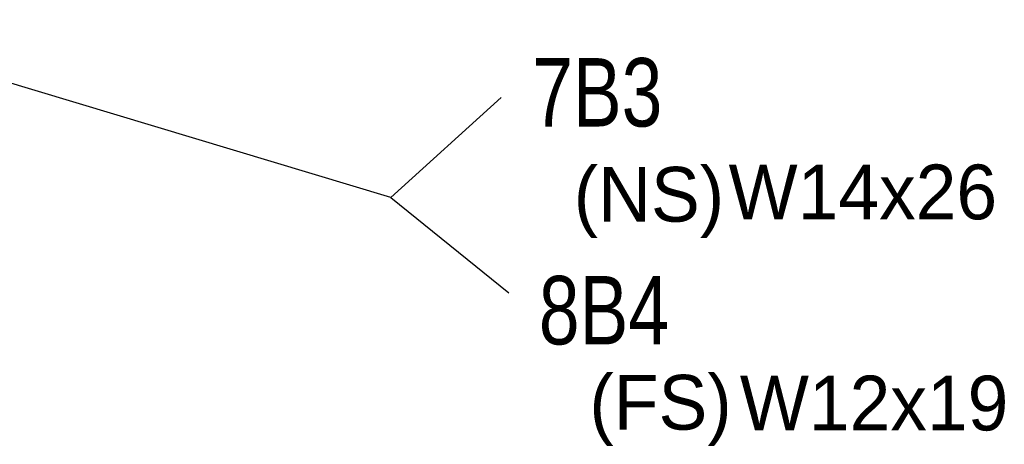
# Model space of a CAD drawing. Header units: inches. Extents: x -17.2 to 17.5, y -11.2 to 11.2.
# Tile 22 of 38: x -3.9 to -2, y 1.9 to 2.7. Entities that reach past the tile are written whole.
import ezdxf
from ezdxf.enums import TextEntityAlignment as Align

# ---------------------------------------------------------------- set-up
doc = ezdxf.new("R2010")
doc.units = ezdxf.units.IN
doc.header["$LTSCALE"] = 2.5
doc.header["$MEASUREMENT"] = 0
doc.layers.add('Layer_0', color=7, linetype='Continuous')

msp = doc.modelspace()

# ---------------------------------------------------------------- linework, layer by layer
at = {"color": 1, "linetype": 'Continuous'}
for p, q in [((-3.1635, 2.3693), (-4.2785, 2.7048)), ((-2.9557, 2.5583), (-3.1635, 2.3693)), ((-3.1635, 2.3693), (-2.9415, 2.1898))]:
    msp.add_line(p, q, dxfattribs=at)

# ---------------------------------------------------------------- texts
for s, p in [('(NS)', (-2.5352, 2.324)), ('(FS)', (-2.521, 1.9319))]:
    msp.add_text(s, height=0.10322, dxfattribs=at).set_placement(p, align=Align.RIGHT)
at = {"layer": 'Layer_0', "color": 2, "linetype": 'Continuous', "width": 0.8}
for s, p in [('7B3', (-2.8973, 2.5034)), ('8B4', (-2.8847, 2.0926))]:
    msp.add_text(s, height=0.12902, dxfattribs=at).set_placement(p)
at = {"layer": 'Layer_0', "color": 1, "linetype": 'Continuous'}
for s, p in [('W14x26', (-2.5269, 2.3284)), ('W12x19', (-2.5057, 1.9304))]:
    msp.add_text(s, height=0.10322, dxfattribs=at).set_placement(p)

doc.saveas('drawing.dxf')
